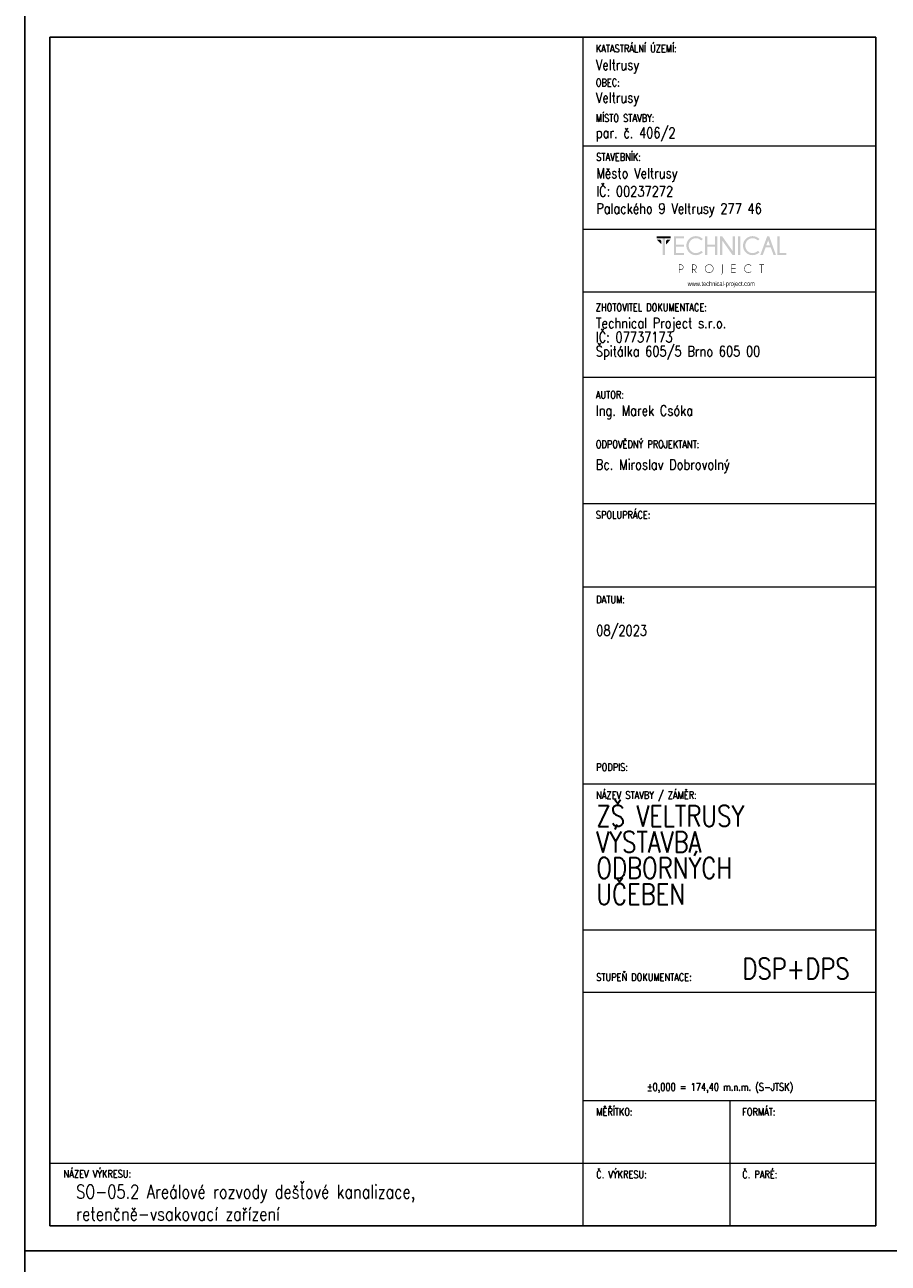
# Model space of a CAD drawing. Header units: millimetres. Extents: x -744 to 2301, y 2052 to 2943.
# Tile 3 of 31: x -9 to 198, y 2346 to 2643. Entities that reach past the tile are written whole.
import ezdxf

# ---------------------------------------------------------------- set-up
doc = ezdxf.new("R2010")
doc.units = ezdxf.units.MM
doc.header["$MEASUREMENT"] = 0
doc.layers.add('NETISK', color=7, linetype='Continuous', plot=False)
doc.layers.add('TP_01_Rozpiska', color=7, linetype='Continuous', lineweight=5)
doc.layers.add('Znojmoprojekt - Popisy.Znojmoprojekt', color=7, linetype='Continuous')
doc.styles.add('GENERATED_STYLE_4', font='arial.ttf')
doc.styles.add('ROMANS', font='romans.shx', dxfattribs={"width": 0.8})

# ---------------------------------------------------------------- blocks, each defined once
blk = doc.blocks.new('*U24')
for p, q in [((-210, 291), (-210, 297)), ((-204, 297), (-210, 297)), ((0, 297), (-210, 297)), ((-210, 297), (-210, 0)), ((0, 0), (0, 297)), ((-6, 297), (0, 297)), ((-6, 291), (-204, 291)), ((-204, 291), (-204, 6)), ((-6, 6), (-6, 291)), ((-210, 6), (-210, 0)), ((-204, 6), (-6, 6)), ((-210, 0), (0, 0))]:
    blk.add_line(p, q)
blk = doc.blocks.new('A$C01D51CA2')
at = {"layer": 'TP_01_Rozpiska'}
for points in [[(-45.09, 17.59), (-45.09, 16.91), (-40.45, 16.91), (-40.45, 17.59)], [(-45.09, 16.5), (-43.58, 14.97), (-43.58, 16.09), (-43.97, 16.5)], [(-43.15, 17.03), (-43.15, 11.39), (-42.38, 11.39), (-42.38, 17.03)], [(-40.45, 16.5), (-41.97, 14.97), (-41.97, 16.09), (-41.57, 16.5)], [(-36.03, 17.59), (-36.03, 16.91), (-38.63, 16.91), (-38.63, 14.83), (-36.03, 14.83), (-36.03, 14.15), (-38.63, 14.15), (-38.63, 12.08), (-36.03, 12.08), (-36.03, 11.39), (-39.4, 11.39), (-39.4, 17.59)], [(-28.26, 14.15), (-28.26, 11.39), (-29.05, 11.39), (-29.05, 17.59), (-28.26, 17.59), (-28.26, 14.83), (-25.73, 14.83), (-25.73, 17.59), (-24.94, 17.59), (-24.94, 11.39), (-25.73, 11.39), (-25.73, 14.15)], [(-23.29, 17.59), (-19.78, 12.64), (-19.78, 17.59), (-19, 17.59), (-19, 11.39), (-19.86, 11.39), (-23.29, 16.22), (-23.29, 11.39), (-24.07, 11.39), (-24.07, 17.59)], [(-18, 17.59), (-18, 11.39), (-17.23, 11.39), (-17.23, 17.59)], [(-4.92, 11.41), (-4.92, 17.59), (-4.14, 17.59), (-4.14, 12.08), (-1.91, 12.08), (-1.91, 11.41)], [(-18.85, 8.23), (-18.85, 8.07), (-20.1, 8.07), (-20.1, 6.92), (-18.85, 6.92), (-18.85, 6.76), (-20.1, 6.76), (-20.1, 5.6), (-18.85, 5.6), (-18.85, 5.44), (-20.25, 5.44), (-20.25, 8.23)], [(-10.06, 8.07), (-10.06, 5.44), (-10.22, 5.44), (-10.22, 8.07), (-10.93, 8.07), (-10.93, 8.23), (-9.35, 8.23), (-9.35, 8.07)]]:
    blk.add_hatch(color=256, dxfattribs=at).paths.add_polyline_path(points)
h = blk.add_hatch(color=256, dxfattribs=at)
edge = h.paths.add_edge_path()
edge.add_line((-30.26, 12.76), (-29.72, 12.28))
edge.add_spline(control_points=[(-29.72, 12.28), (-30.41, 11.65), (-31.18, 11.32), (-32.02, 11.32), (-32.02, 11.32), (-32.93, 11.32), (-33.68, 11.64), (-34.31, 12.26), (-34.31, 12.26), (-34.93, 12.89), (-35.23, 13.63), (-35.23, 14.5), (-35.23, 14.5), (-35.23, 15.35), (-34.93, 16.09), (-34.31, 16.72), (-34.31, 16.72), (-33.68, 17.36), (-32.93, 17.67), (-32.02, 17.67), (-32.02, 17.67), (-31.18, 17.67), (-30.41, 17.34), (-29.72, 16.7)], knot_values=[0, 0, 0, 0, 0.041667, 0.041667, 0.041667, 0.041767, 0.083333, 0.083333, 0.083333, 0.083433, 0.125, 0.125, 0.125, 0.1251, 0.166667, 0.166667, 0.166667, 0.166767, 0.208333, 0.208333, 0.208333, 0.208433, 1, 1, 1, 1], degree=3, periodic=0)
edge.add_line((-29.72, 16.7), (-30.26, 16.22))
edge.add_spline(control_points=[(-30.26, 16.22), (-30.82, 16.73), (-31.41, 16.98), (-32.02, 16.98), (-32.02, 16.98), (-32.68, 16.98), (-33.25, 16.73), (-33.73, 16.26), (-33.73, 16.26), (-34.21, 15.78), (-34.45, 15.19), (-34.45, 14.5), (-34.45, 14.5), (-34.45, 13.79), (-34.21, 13.22), (-33.73, 12.72), (-33.73, 12.72), (-33.25, 12.25), (-32.68, 12.02), (-32.02, 12.02), (-32.02, 12.02), (-31.41, 12.02), (-30.82, 12.26), (-30.26, 12.76)], knot_values=[0, 0, 0, 0, 0.041667, 0.041667, 0.041667, 0.041767, 0.083333, 0.083333, 0.083333, 0.083433, 0.125, 0.125, 0.125, 0.1251, 0.166667, 0.166667, 0.166667, 0.166767, 0.208333, 0.208333, 0.208333, 0.208433, 1, 1, 1, 1], degree=3, periodic=0)
h = blk.add_hatch(color=256, dxfattribs=at)
edge = h.paths.add_edge_path()
edge.add_line((-11.41, 12.76), (-10.87, 12.28))
edge.add_spline(control_points=[(-10.87, 12.28), (-11.56, 11.65), (-12.33, 11.32), (-13.17, 11.32), (-13.17, 11.32), (-14.07, 11.32), (-14.83, 11.64), (-15.45, 12.26), (-15.45, 12.26), (-16.08, 12.89), (-16.37, 13.63), (-16.37, 14.5), (-16.37, 14.5), (-16.37, 15.35), (-16.08, 16.09), (-15.45, 16.72), (-15.45, 16.72), (-14.83, 17.36), (-14.07, 17.67), (-13.17, 17.67), (-13.17, 17.67), (-12.33, 17.67), (-11.56, 17.34), (-10.87, 16.7)], knot_values=[0, 0, 0, 0, 0.041667, 0.041667, 0.041667, 0.041767, 0.083333, 0.083333, 0.083333, 0.083433, 0.125, 0.125, 0.125, 0.1251, 0.166667, 0.166667, 0.166667, 0.166767, 0.208333, 0.208333, 0.208333, 0.208433, 1, 1, 1, 1], degree=3, periodic=0)
edge.add_line((-10.87, 16.7), (-11.41, 16.22))
edge.add_spline(control_points=[(-11.41, 16.22), (-11.97, 16.73), (-12.56, 16.98), (-13.17, 16.98), (-13.17, 16.98), (-13.82, 16.98), (-14.4, 16.73), (-14.88, 16.26), (-14.88, 16.26), (-15.35, 15.78), (-15.6, 15.19), (-15.6, 14.5), (-15.6, 14.5), (-15.6, 13.79), (-15.35, 13.22), (-14.88, 12.72), (-14.88, 12.72), (-14.4, 12.25), (-13.82, 12.02), (-13.17, 12.02), (-13.17, 12.02), (-12.56, 12.02), (-11.97, 12.26), (-11.41, 12.76)], knot_values=[0, 0, 0, 0, 0.041667, 0.041667, 0.041667, 0.041767, 0.083333, 0.083333, 0.083333, 0.083433, 0.125, 0.125, 0.125, 0.1251, 0.166667, 0.166667, 0.166667, 0.166767, 0.208333, 0.208333, 0.208333, 0.208433, 1, 1, 1, 1], degree=3, periodic=0)
h = blk.add_hatch(color=256, dxfattribs=at)
h.paths.add_polyline_path([(-7.4, 14.65), (-7.99, 16.29), (-8.6, 14.65)])
h.paths.add_polyline_path([(-7.64, 17.59), (-5.41, 11.41), (-6.21, 11.41), (-7.15, 13.97), (-8.83, 13.97), (-9.78, 11.41), (-10.6, 11.41), (-8.33, 17.59)])
h = blk.add_hatch(color=256, dxfattribs=at)
edge = h.paths.add_edge_path()
edge.add_spline(control_points=[(-27.62, 8.12), (-27.98, 8.12), (-28.27, 7.99), (-28.52, 7.74), (-28.52, 7.74), (-28.77, 7.49), (-28.9, 7.2), (-28.9, 6.84), (-28.9, 6.84), (-28.9, 6.49), (-28.77, 6.2), (-28.52, 5.95), (-28.52, 5.95), (-28.27, 5.7), (-27.98, 5.57), (-27.62, 5.57), (-27.62, 5.57), (-27.27, 5.57), (-26.98, 5.7), (-26.73, 5.95), (-26.73, 5.95), (-26.47, 6.2), (-26.35, 6.49), (-26.35, 6.84), (-26.35, 6.84), (-26.35, 7.2), (-26.47, 7.49), (-26.73, 7.74), (-26.73, 7.74), (-26.98, 7.99), (-27.27, 8.12), (-27.62, 8.12)], knot_values=[0, 0, 0, 0, 0.03125, 0.03125, 0.03125, 0.03135, 0.0625, 0.0625, 0.0625, 0.0626, 0.09375, 0.09375, 0.09375, 0.09385, 0.125, 0.125, 0.125, 0.1251, 0.15625, 0.15625, 0.15625, 0.15635, 0.1875, 0.1875, 0.1875, 0.1876, 0.21875, 0.21875, 0.21875, 0.21885, 1, 1, 1, 1], degree=3, periodic=0)
edge = h.paths.add_edge_path()
edge.add_spline(control_points=[(-26.61, 7.86), (-26.33, 7.58), (-26.19, 7.23), (-26.19, 6.84), (-26.19, 6.84), (-26.19, 6.44), (-26.33, 6.11), (-26.61, 5.83), (-26.61, 5.83), (-26.89, 5.56), (-27.22, 5.41), (-27.62, 5.41), (-27.62, 5.41), (-28.01, 5.41), (-28.36, 5.56), (-28.64, 5.83), (-28.64, 5.83), (-28.91, 6.11), (-29.05, 6.44), (-29.05, 6.84), (-29.05, 6.84), (-29.05, 7.23), (-28.91, 7.58), (-28.64, 7.86), (-28.64, 7.86), (-28.36, 8.14), (-28.01, 8.28), (-27.62, 8.28), (-27.62, 8.28), (-27.22, 8.28), (-26.89, 8.14), (-26.61, 7.86)], knot_values=[0, 0, 0, 0, 0.03125, 0.03125, 0.03125, 0.03135, 0.0625, 0.0625, 0.0625, 0.0626, 0.09375, 0.09375, 0.09375, 0.09385, 0.125, 0.125, 0.125, 0.1251, 0.15625, 0.15625, 0.15625, 0.15635, 0.1875, 0.1875, 0.1875, 0.1876, 0.21875, 0.21875, 0.21875, 0.21885, 1, 1, 1, 1], degree=3, periodic=0)
h = blk.add_hatch(color=256, dxfattribs=at)
edge = h.paths.add_edge_path()
edge.add_line((-13.73, 5.88), (-13.61, 5.79))
edge.add_spline(control_points=[(-13.61, 5.79), (-13.87, 5.54), (-14.2, 5.41), (-14.56, 5.41), (-14.56, 5.41), (-14.96, 5.41), (-15.3, 5.56), (-15.58, 5.83), (-15.58, 5.83), (-15.86, 6.11), (-15.99, 6.44), (-15.99, 6.84), (-15.99, 6.84), (-15.99, 7.23), (-15.86, 7.58), (-15.58, 7.86), (-15.58, 7.86), (-15.3, 8.14), (-14.96, 8.27), (-14.56, 8.27), (-14.56, 8.27), (-14.2, 8.27), (-13.87, 8.15), (-13.61, 7.89)], knot_values=[0, 0, 0, 0, 0.041667, 0.041667, 0.041667, 0.041767, 0.083333, 0.083333, 0.083333, 0.083433, 0.125, 0.125, 0.125, 0.1251, 0.166667, 0.166667, 0.166667, 0.166767, 0.208333, 0.208333, 0.208333, 0.208433, 1, 1, 1, 1], degree=3, periodic=0)
edge.add_line((-13.61, 7.89), (-13.73, 7.79))
edge.add_spline(control_points=[(-13.73, 7.79), (-13.97, 8), (-14.25, 8.1), (-14.56, 8.1), (-14.56, 8.1), (-14.93, 8.1), (-15.22, 7.99), (-15.47, 7.74), (-15.47, 7.74), (-15.72, 7.49), (-15.85, 7.2), (-15.85, 6.84), (-15.85, 6.84), (-15.85, 6.49), (-15.72, 6.2), (-15.47, 5.95), (-15.47, 5.95), (-15.22, 5.7), (-14.93, 5.57), (-14.56, 5.57), (-14.56, 5.57), (-14.25, 5.57), (-13.97, 5.67), (-13.73, 5.88)], knot_values=[0, 0, 0, 0, 0.041667, 0.041667, 0.041667, 0.041767, 0.083333, 0.083333, 0.083333, 0.083433, 0.125, 0.125, 0.125, 0.1251, 0.166667, 0.166667, 0.166667, 0.166767, 0.208333, 0.208333, 0.208333, 0.208433, 1, 1, 1, 1], degree=3, periodic=0)
h = blk.add_hatch(color=256, dxfattribs=at)
edge = h.paths.add_edge_path()
edge.add_line((-37.56, 8.07), (-37.56, 6.57))
edge.add_line((-37.56, 6.57), (-37.08, 6.57))
edge.add_spline(control_points=[(-37.08, 6.57), (-36.89, 6.57), (-36.71, 6.64), (-36.56, 6.79), (-36.56, 6.79), (-36.41, 6.94), (-36.34, 7.12), (-36.34, 7.33), (-36.34, 7.33), (-36.34, 7.53), (-36.41, 7.71), (-36.56, 7.86), (-36.56, 7.86), (-36.71, 8), (-36.89, 8.07), (-37.08, 8.07)], knot_values=[0, 0, 0, 0, 0.0625, 0.0625, 0.0625, 0.0626, 0.125, 0.125, 0.125, 0.1251, 0.1875, 0.1875, 0.1875, 0.1876, 1, 1, 1, 1], degree=3, periodic=0)
edge.add_line((-37.08, 8.07), (-37.56, 8.07))
edge = h.paths.add_edge_path()
edge.add_line((-37.56, 6.41), (-37.56, 5.44))
edge.add_line((-37.56, 5.44), (-37.73, 5.44))
edge.add_line((-37.73, 5.44), (-37.73, 8.23))
edge.add_line((-37.73, 8.23), (-36.99, 8.23))
edge.add_spline(control_points=[(-36.99, 8.23), (-36.77, 8.2), (-36.59, 8.12), (-36.44, 7.97), (-36.44, 7.97), (-36.28, 7.79), (-36.18, 7.58), (-36.18, 7.33), (-36.18, 7.33), (-36.18, 7.07), (-36.28, 6.85), (-36.44, 6.67), (-36.44, 6.67), (-36.62, 6.51), (-36.84, 6.41), (-37.08, 6.41)], knot_values=[0, 0, 0, 0, 0.0625, 0.0625, 0.0625, 0.0626, 0.125, 0.125, 0.125, 0.1251, 0.1875, 0.1875, 0.1875, 0.1876, 1, 1, 1, 1], degree=3, periodic=0)
edge.add_line((-37.08, 6.41), (-37.56, 6.41))
h = blk.add_hatch(color=256, dxfattribs=at)
edge = h.paths.add_edge_path()
edge.add_line((-33.17, 8.07), (-33.17, 6.57))
edge.add_line((-33.17, 6.57), (-32.71, 6.57))
edge.add_spline(control_points=[(-32.71, 6.57), (-32.5, 6.57), (-32.32, 6.64), (-32.17, 6.79), (-32.17, 6.79), (-32.02, 6.94), (-31.96, 7.12), (-31.96, 7.33), (-31.96, 7.33), (-31.96, 7.53), (-32.02, 7.71), (-32.17, 7.86), (-32.17, 7.86), (-32.32, 8), (-32.5, 8.07), (-32.71, 8.07)], knot_values=[0, 0, 0, 0, 0.0625, 0.0625, 0.0625, 0.0626, 0.125, 0.125, 0.125, 0.1251, 0.1875, 0.1875, 0.1875, 0.1876, 1, 1, 1, 1], degree=3, periodic=0)
edge.add_line((-32.71, 8.07), (-33.17, 8.07))
edge = h.paths.add_edge_path()
edge.add_line((-32.66, 6.41), (-33.17, 6.41))
edge.add_line((-33.17, 6.41), (-33.17, 5.44))
edge.add_line((-33.17, 5.44), (-33.34, 5.44))
edge.add_line((-33.34, 5.44), (-33.34, 8.23))
edge.add_line((-33.34, 8.23), (-32.61, 8.23))
edge.add_spline(control_points=[(-32.61, 8.23), (-32.4, 8.2), (-32.22, 8.12), (-32.07, 7.97), (-32.07, 7.97), (-31.89, 7.79), (-31.79, 7.58), (-31.79, 7.33), (-31.79, 7.33), (-31.79, 7.07), (-31.89, 6.85), (-32.07, 6.69), (-32.07, 6.69), (-32.19, 6.56), (-32.33, 6.48), (-32.48, 6.44)], knot_values=[0, 0, 0, 0, 0.0625, 0.0625, 0.0625, 0.0626, 0.125, 0.125, 0.125, 0.1251, 0.1875, 0.1875, 0.1875, 0.1876, 1, 1, 1, 1], degree=3, periodic=0)
edge.add_line((-32.48, 6.44), (-31.84, 5.44))
edge.add_line((-31.84, 5.44), (-32.04, 5.44))
edge.add_line((-32.04, 5.44), (-32.66, 6.41))
h = blk.add_hatch(color=256, dxfattribs=at)
edge = h.paths.add_edge_path()
edge.add_spline(control_points=[(-23.19, 5.39), (-23.19, 5.24), (-23.24, 5.13), (-23.34, 5.05), (-23.34, 5.05), (-23.44, 4.95), (-23.56, 4.9), (-23.69, 4.9)], knot_values=[0, 0, 0, 0, 0.125, 0.125, 0.125, 0.1251, 1, 1, 1, 1], degree=3, periodic=0)
edge.add_line((-23.69, 4.9), (-23.69, 5.05))
edge.add_spline(control_points=[(-23.69, 5.05), (-23.59, 5.05), (-23.52, 5.08), (-23.44, 5.14), (-23.44, 5.14), (-23.39, 5.21), (-23.36, 5.29), (-23.36, 5.41)], knot_values=[0, 0, 0, 0, 0.125, 0.125, 0.125, 0.1251, 1, 1, 1, 1], degree=3, periodic=0)
edge.add_line((-23.36, 5.41), (-23.36, 8.23))
edge.add_line((-23.36, 8.23), (-23.19, 8.23))
edge.add_line((-23.19, 8.23), (-23.19, 5.39))
at = {"layer": 'Znojmoprojekt - Popisy.Znojmoprojekt', "color": 7, "linetype": 'Continuous', "lineweight": 13, "insert": (-23.61, 1.59), "char_height": 1.5, "width": 19.5072, "attachment_point": 5, "style": 'GENERATED_STYLE_4'}
blk.add_mtext('\\A1;{\\fBahnschrift Light|b0|i0|c238|p34;\\W0.75;www.technical-project.com}', dxfattribs=at)

msp = doc.modelspace()

# ---------------------------------------------------------------- linework, layer by layer
at = {"layer": 'TP_01_Rozpiska'}
for p, q in [((124.88, 2354.81), (124.88, 2639.81)), ((124.88, 2613.81), (194.98, 2613.81)), ((124.88, 2593.81), (194.88, 2593.81)), ((124.88, 2578.74), (194.88, 2578.74)), ((124.88, 2558.29), (194.88, 2558.29)), ((124.88, 2527.98), (194.88, 2527.98)), ((124.88, 2507.98), (194.88, 2507.98)), ((124.88, 2460.78), (194.98, 2460.78)), ((124.88, 2425.78), (194.98, 2425.78)), ((124.88, 2384.81), (194.98, 2384.81)), ((159.98, 2384.81), (159.98, 2354.81)), ((-3.02, 2369.81), (194.98, 2369.81)), ((-3.02, 2354.81), (-3.02, 2369.81))]:
    msp.add_line(p, q, dxfattribs=at)
at = {"layer": 'TP_01_Rozpiska', "color": 7, "linetype": 'Continuous', "lineweight": 13}
msp.add_line((124.88, 2410.78), (194.98, 2410.78), dxfattribs=at)

# ---------------------------------------------------------------- block references
at = {"xscale": 0.7200000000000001, "yscale": 0.7200000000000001, "zscale": 0.7200000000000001}
msp.add_blockref('A$C01D51CA2', (174.95, 2579.4), dxfattribs=at)
at = {"layer": 'NETISK'}
for p in [(200.98, 2348.81), (200.98, 2051.81)]:
    msp.add_blockref('*U24', p, dxfattribs=at)

# ---------------------------------------------------------------- texts
at = {"color": 7, "linetype": 'Continuous', "lineweight": 0, "char_height": 1.8, "attachment_point": 1, "style": 'ROMANS'}
for s, insert in [('\\A1;KATASTRÁLNÍ ÚZEMÍ:', (127.88, 2638)), ('\\A1;OBEC:', (127.88, 2629.84)), ('\\A1;MÍSTO STAVBY:', (127.88, 2621.33)), ('\\A1;STAVEBNÍK:', (127.98, 2612)), ('\\A1;ZHOTOVITEL DOKUMENTACE:', (127.88, 2575.94)), ('\\A1;AUTOR:', (127.88, 2554.96)), ('\\A1;ODPOVĚDNÝ PROJEKTANT:', (127.88, 2543.1)), ('\\A1;SPOLUPRÁCE:', (127.88, 2526.17)), ('\\A1;DATUM:', (127.98, 2505.88)), ('\\A1;PODPIS:', (127.98, 2465.66)), ('\\A1;NÁZEV STAVBY / ZÁMĚR:', (127.98, 2458.97)), ('\\A1;STUPEŇ DOKUMENTACE:', (127.98, 2415.3)), ('\\A1;±0,000 = 174,40 m.n.m. (S-JTSK)', (140.12, 2388.98)), ('\\A1;{\\Fromand|c238;MĚŘÍTKO:}', (127.98, 2383)), ('\\A1;FORMÁT:', (162.98, 2383)), ('\\A1;NÁZEV VÝKRESU:', (0.29, 2368.14)), ('\\A1;{\\Fromand|c238;Č. VÝKRESU:}', (127.98, 2368)), ('\\A1;{\\Fromand|c238;Č. PARÉ:}', (162.98, 2368))]:
    msp.add_mtext(s, dxfattribs=dict(at, insert=insert))
at = {"color": 7, "linetype": 'Continuous', "lineweight": 25, "style": 'ROMANS'}
for s, insert, char_height, attachment_point in [('\\A1;Veltrusy', (127.88, 2631.12), 2.5, 7), ('\\A1;Veltrusy', (127.88, 2623.26), 2.5, 7), ('\\A1;par. č. 406/2', (127.88, 2614.81), 2.5, 7), ('\\A1;Město Veltrusy', (127.98, 2605.12), 2.5, 7), ('\\A1;IČ: 00237272', (127.98, 2601.6), 2.5, 7), ('\\A1;Palackého 9 Veltrusy 277 46', (127.98, 2596.65), 2.5, 7), ('\\A1;Ing. Marek Csóka', (127.88, 2551.54), 2.5, 1), ('\\A1;08/2023', (127.98, 2498.8), 2.5, 1), ('\\A1;DSP+DPS', (162.98, 2418.96), 5, 1), ('\\A1;SO-05.2 Areálové rozvody dešťové kanalizace, \\Pretenčně-vsakovací zařízení', (3.29, 2364.57), 3.2, 1)]:
    msp.add_mtext(s, dxfattribs=dict(at, insert=insert, char_height=char_height, attachment_point=attachment_point))
at = {"color": 7, "linetype": 'Continuous', "lineweight": 25, "char_height": 2.5, "attachment_point": 1, "style": 'ROMANS'}
for s, insert, line_spacing_factor in [('\\A1;Technical Project s.r.o.\\PIČ: 07737173\\PŠpitálka 605/5 Brno 605 00', (127.88, 2572.52), 0.811616), ('\\A1;Bc. Miroslav Dobrovolný', (127.88, 2538.59), 0.783211)]:
    msp.add_mtext(s, dxfattribs=dict(at, insert=insert, line_spacing_factor=line_spacing_factor))
at = {"color": 7, "linetype": 'Continuous', "lineweight": 25, "insert": (127.98, 2455.57), "char_height": 5, "width": 48.0061, "attachment_point": 1, "line_spacing_factor": 0.75, "style": 'ROMANS'}
msp.add_mtext('\\A1;ZŠ VELTRUSY  VÝSTAVBA \\PODBORNÝCH \\PUČEBEN', dxfattribs=at)

doc.saveas('drawing.dxf')
